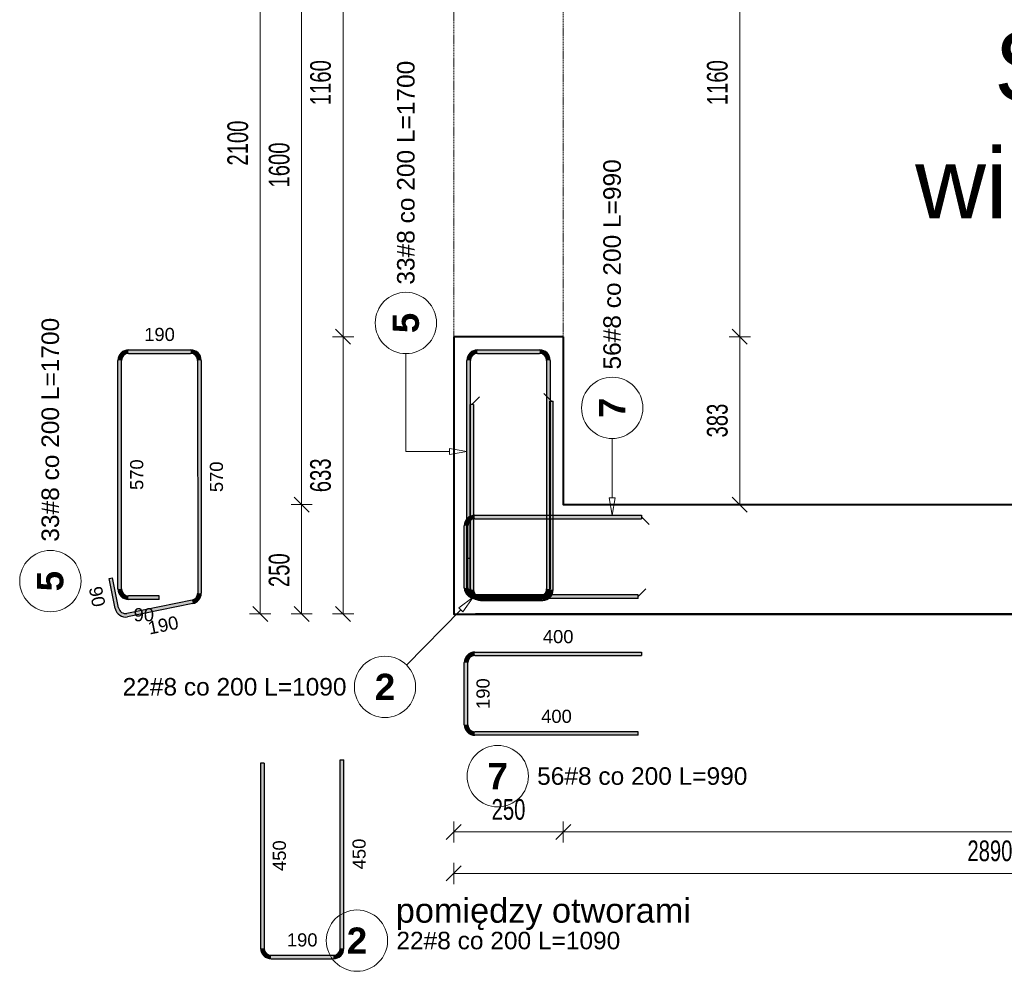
# Model space of a CAD drawing. Extents: x -1474 to 455485, y -109057 to 75879.
# Tile 17 of 22: x 419743 to 421990, y -93866 to -91693. Entities that reach past the tile are written whole.
import ezdxf

# ---------------------------------------------------------------- set-up
doc = ezdxf.new("R2010")
doc.units = 0
doc.header["$LTSCALE"] = 10
doc.header["$MEASUREMENT"] = 0
doc.linetypes.add('HIDDEN', pattern=[0.375, 0.25, -0.125])
for name, color, linetype, lineweight in [('P-Linia1', 3, 'Continuous', 40), ('P-Opis', 1, 'Continuous', 18), ('P-Przerywana', 13, 'HIDDEN', 9), ('P-Wymiar', 254, 'Continuous', 9), ('P-Ściana żelbetowa', 50, 'Continuous', 25)]:
    doc.layers.add(name, color=color, linetype=linetype, lineweight=lineweight)
for name, color, linetype in [('RCAD_kształt pręta', 7, 'Continuous'), ('RCAD_opis kształtu pręta', 7, 'Continuous'), ('RCAD_pręt wyrzucony', 130, 'Continuous')]:
    doc.layers.add(name, color=color, linetype=linetype)
doc.styles.add('_Fd Opis', font='arial.ttf')
doc.styles.add('ROMANS', font='arial.ttf', dxfattribs={"width": 0.7})
doc.styles.add('style1', font='arial.ttf')
doc.styles.add('style3', font='arialbd.ttf')
doc.dimstyles.new('A25', dxfattribs={"dimscale": 27, "dimtxt": 1.75, "dimasz": 0.05, "dimexe": 0, "dimexo": 0, "dimgap": 1, "dimtad": 1, "dimdec": 4, "dimrnd": 1, "dimdsep": 46, "dimtxsty": 'ROMANS', "dimblk": '[[[[[[[[', "dimcen": 2, "dimdle": 2, "dimse1": 1, "dimse2": 1, "dimclrd": 256, "dimclrt": 1, "dimadec": 0, "dimazin": 0, "dimtfac": 1, "dimtdec": 4, "dimtix": 1, "dimtmove": 2, "dimatfit": 3, "dimldrblk": '[[[[[[[[', "dimfxl": 0, "dimtvp": 0.6, "dimtolj": 1, "dimlwd": -1, "dimarcsym": 0})

# ---------------------------------------------------------------- blocks, each defined once
blk = doc.blocks.new('[[[[[[[[')
at = {"layer": 'P-Wymiar'}
for p, q in [((0, 18), (0, -18)), ((-12.7, -12.7), (12.7, 12.7)), ((0, 0), (-4.6, 0))]:
    blk.add_line(p, q, dxfattribs=at)
blk = doc.blocks.new('*D176')
at = {"layer": 'Defpoints', "color": 0, "transparency": 16777216}
for p in [(420733.6, -93050.1), (423623.6, -93050), (423623.6, -93642.2)]:
    blk.add_point(p, dxfattribs=at)
at = {"layer": 'P-Wymiar', "transparency": 16777216}
blk.add_line((420735, -93642.2), (423622.3, -93642.2), dxfattribs=at)
at = {"layer": 'P-Wymiar', "transparency": 16777216, "xscale": 1.35, "yscale": 1.35, "zscale": 1.35, "rotation": 180}
blk.add_blockref('[[[[[[[[', (420733.6, -93642.2), dxfattribs=at)
at = {"layer": 'P-Wymiar', "transparency": 16777216, "xscale": 1.35, "yscale": 1.35, "zscale": 1.35}
blk.add_blockref('[[[[[[[[', (423623.6, -93642.2), dxfattribs=at)
at = {"layer": 'P-Wymiar', "color": 1, "transparency": 16777216, "insert": (421957.6, -93591), "char_height": 47.25, "attachment_point": 5, "style": 'ROMANS'}
blk.add_mtext('\\A1;2890', dxfattribs=at)
blk = doc.blocks.new('*D177')
at = {"layer": 'Defpoints', "color": 0, "transparency": 16777216}
for p in [(420733.6, -92200), (420983.6, -92200), (420983.6, -93547.7)]:
    blk.add_point(p, dxfattribs=at)
at = {"layer": 'P-Wymiar', "transparency": 16777216}
blk.add_line((420735, -93547.7), (420982.3, -93547.7), dxfattribs=at)
at = {"layer": 'P-Wymiar', "transparency": 16777216, "xscale": 1.35, "yscale": 1.35, "zscale": 1.35, "rotation": 180}
blk.add_blockref('[[[[[[[[', (420733.6, -93547.7), dxfattribs=at)
at = {"layer": 'P-Wymiar', "transparency": 16777216, "xscale": 1.35, "yscale": 1.35, "zscale": 1.35}
blk.add_blockref('[[[[[[[[', (420983.6, -93547.7), dxfattribs=at)
at = {"layer": 'P-Wymiar', "color": 1, "transparency": 16777216, "insert": (420858.6, -93496.5), "char_height": 47.25, "attachment_point": 5, "style": 'ROMANS'}
blk.add_mtext('\\A1;250', dxfattribs=at)
blk = doc.blocks.new('*D178')
at = {"layer": 'Defpoints', "color": 0, "transparency": 16777216}
for p in [(420983.6, -92200), (423423.6, -92385), (423423.6, -93547.7)]:
    blk.add_point(p, dxfattribs=at)
at = {"layer": 'P-Wymiar', "transparency": 16777216}
blk.add_line((420985, -93547.7), (423422.3, -93547.7), dxfattribs=at)
at = {"layer": 'P-Wymiar', "transparency": 16777216, "xscale": 1.35, "yscale": 1.35, "zscale": 1.35, "rotation": 180}
blk.add_blockref('[[[[[[[[', (420983.6, -93547.7), dxfattribs=at)
at = {"layer": 'P-Wymiar', "transparency": 16777216, "xscale": 1.35, "yscale": 1.35, "zscale": 1.35}
blk.add_blockref('[[[[[[[[', (423423.6, -93547.7), dxfattribs=at)
at = {"layer": 'P-Wymiar', "color": 1, "transparency": 16777216, "insert": (422203.6, -93496.5), "char_height": 47.25, "attachment_point": 5, "style": 'ROMANS'}
blk.add_mtext('\\A1;2440', dxfattribs=at)
blk = doc.blocks.new('*D180')
at = {"layer": 'Defpoints', "color": 0, "transparency": 16777216}
for p in [(420480.9, -92417), (420733.6, -92417), (420733.6, -93050)]:
    blk.add_point(p, dxfattribs=at)
at = {"layer": 'P-Wymiar', "transparency": 16777216}
blk.add_line((420480.9, -93048.7), (420480.9, -92418.4), dxfattribs=at)
at = {"layer": 'P-Wymiar', "transparency": 16777216, "xscale": 1.35, "yscale": 1.35, "zscale": 1.35}
for p, rotation in [((420480.9, -92417), 90), ((420480.9, -93050), 270)]:
    blk.add_blockref('[[[[[[[[', p, dxfattribs=dict(at, rotation=rotation))
at = {"layer": 'P-Wymiar', "color": 1, "transparency": 16777216, "insert": (420429.7, -92733.5), "char_height": 47.25, "attachment_point": 5, "rotation": 90, "style": 'ROMANS'}
blk.add_mtext('\\A1;633', dxfattribs=at)
blk = doc.blocks.new('*D181')
at = {"layer": 'Defpoints', "color": 0, "transparency": 16777216}
for p in [(420480.9, -91257), (420733.6, -91257), (420733.6, -92417)]:
    blk.add_point(p, dxfattribs=at)
at = {"layer": 'P-Wymiar', "transparency": 16777216}
blk.add_line((420480.9, -92415.7), (420480.9, -91258.4), dxfattribs=at)
at = {"layer": 'P-Wymiar', "transparency": 16777216, "xscale": 1.35, "yscale": 1.35, "zscale": 1.35}
for p, rotation in [((420480.9, -91257), 90), ((420480.9, -92417), 270)]:
    blk.add_blockref('[[[[[[[[', p, dxfattribs=dict(at, rotation=rotation))
at = {"layer": 'P-Wymiar', "color": 1, "transparency": 16777216, "insert": (420429.7, -91837), "char_height": 47.25, "attachment_point": 5, "rotation": 90, "style": 'ROMANS'}
blk.add_mtext('\\A1;1160', dxfattribs=at)
blk = doc.blocks.new('*D183')
at = {"layer": 'Defpoints', "color": 0, "transparency": 16777216}
for p in [(420291.9, -90950), (420733.6, -90950), (420733.6, -93050)]:
    blk.add_point(p, dxfattribs=at)
at = {"layer": 'P-Wymiar', "transparency": 16777216}
blk.add_line((420291.9, -93048.7), (420291.9, -90951.4), dxfattribs=at)
at = {"layer": 'P-Wymiar', "transparency": 16777216, "xscale": 1.35, "yscale": 1.35, "zscale": 1.35}
for p, rotation in [((420291.9, -90950), 90), ((420291.9, -93050), 270)]:
    blk.add_blockref('[[[[[[[[', p, dxfattribs=dict(at, rotation=rotation))
at = {"layer": 'P-Wymiar', "color": 1, "transparency": 16777216, "insert": (420240.7, -91975), "char_height": 47.25, "attachment_point": 5, "rotation": 90, "style": 'ROMANS'}
blk.add_mtext('\\A1;2100', dxfattribs=at)
blk = doc.blocks.new('*D184')
at = {"layer": 'Defpoints', "color": 0, "transparency": 16777216}
for p in [(420386.4, -92800.1), (421257.7, -92800.1), (421257.7, -93050)]:
    blk.add_point(p, dxfattribs=at)
at = {"layer": 'P-Wymiar', "transparency": 16777216}
blk.add_line((420386.4, -93048.7), (420386.4, -92801.4), dxfattribs=at)
at = {"layer": 'P-Wymiar', "transparency": 16777216, "xscale": 1.35, "yscale": 1.35, "zscale": 1.35}
for p, rotation in [((420386.4, -92800.1), 90), ((420386.4, -93050), 270)]:
    blk.add_blockref('[[[[[[[[', p, dxfattribs=dict(at, rotation=rotation))
at = {"layer": 'P-Wymiar', "color": 1, "transparency": 16777216, "insert": (420335.2, -92950), "char_height": 47.25, "attachment_point": 5, "rotation": 90, "style": 'ROMANS'}
blk.add_mtext('\\A1;250', dxfattribs=at)
blk = doc.blocks.new('*D185')
at = {"layer": 'Defpoints', "color": 0, "transparency": 16777216}
for p in [(420386.4, -91200), (421174.9, -91200), (421257.7, -92800.1)]:
    blk.add_point(p, dxfattribs=at)
at = {"layer": 'P-Wymiar', "transparency": 16777216}
blk.add_line((420386.4, -92798.7), (420386.4, -91201.4), dxfattribs=at)
at = {"layer": 'P-Wymiar', "transparency": 16777216, "xscale": 1.35, "yscale": 1.35, "zscale": 1.35}
for p, rotation in [((420386.4, -91200), 90), ((420386.4, -92800.1), 270)]:
    blk.add_blockref('[[[[[[[[', p, dxfattribs=dict(at, rotation=rotation))
at = {"layer": 'P-Wymiar', "color": 1, "transparency": 16777216, "insert": (420335.2, -92025), "char_height": 47.25, "attachment_point": 5, "rotation": 90, "style": 'ROMANS'}
blk.add_mtext('\\A1;1600', dxfattribs=at)
blk = doc.blocks.new('*D187')
at = {"layer": 'Defpoints', "color": 0, "transparency": 16777216}
for p in [(420833.6, -92417), (421386.6, -92417), (421037.7, -92800.1)]:
    blk.add_point(p, dxfattribs=at)
at = {"layer": 'P-Wymiar', "transparency": 16777216}
blk.add_line((421386.6, -92798.7), (421386.6, -92418.4), dxfattribs=at)
at = {"layer": 'P-Wymiar', "transparency": 16777216, "xscale": 1.35, "yscale": 1.35, "zscale": 1.35}
for p, rotation in [((421386.6, -92417), 90), ((421386.6, -92800.1), 270)]:
    blk.add_blockref('[[[[[[[[', p, dxfattribs=dict(at, rotation=rotation))
at = {"layer": 'P-Wymiar', "color": 1, "transparency": 16777216, "insert": (421335.5, -92608.5), "char_height": 47.25, "attachment_point": 5, "rotation": 90, "style": 'ROMANS'}
blk.add_mtext('\\A1;383', dxfattribs=at)
blk = doc.blocks.new('*D188')
at = {"layer": 'Defpoints', "color": 0, "transparency": 16777216}
for p in [(420833.6, -91257), (421386.6, -91257), (420833.6, -92417)]:
    blk.add_point(p, dxfattribs=at)
at = {"layer": 'P-Wymiar', "transparency": 16777216}
blk.add_line((421386.6, -92415.7), (421386.6, -91258.4), dxfattribs=at)
at = {"layer": 'P-Wymiar', "transparency": 16777216, "xscale": 1.35, "yscale": 1.35, "zscale": 1.35}
for p, rotation in [((421386.6, -91257), 90), ((421386.6, -92417), 270)]:
    blk.add_blockref('[[[[[[[[', p, dxfattribs=dict(at, rotation=rotation))
at = {"layer": 'P-Wymiar', "color": 1, "transparency": 16777216, "insert": (421335.5, -91837), "char_height": 47.25, "attachment_point": 5, "rotation": 90, "style": 'ROMANS'}
blk.add_mtext('\\A1;1160', dxfattribs=at)

msp = doc.modelspace()

# ---------------------------------------------------------------- hatches: boundary and pattern name
at = {"layer": 'RCAD_kształt pręta'}
h = msp.add_hatch(color=4, dxfattribs=at)
edge = h.paths.add_edge_path(flags=0)
edge.add_line((420787.67622, -92447.01408), (420787.67622, -92455.01408))
edge.add_arc((420787.67622, -92471.01408), 16, 90, 180)
edge.add_line((420771.67622, -92471.01408), (420763.67622, -92471.01408))
edge.add_arc((420787.67622, -92471.01408), 24, 450, 540, ccw=False)
for points in [[(420787.67622, -92455.01408), (420787.67622, -92447.01408), (420929.63686, -92447.01408), (420929.63686, -92455.01408)], [(420771.67622, -92992.89621), (420763.67622, -92992.89621), (420763.67622, -92471.01408), (420771.67622, -92471.01408)], [(420945.63686, -92471.01299), (420953.63686, -92471.01244), (420953.67253, -92992.89457), (420945.67253, -92992.89512)], [(420770.59814, -92571.9254), (420778.59814, -92571.9254), (420778.59814, -92994.86735), (420770.59814, -92994.86735)], [(420960.59814, -92994.86735), (420952.59814, -92994.86735), (420952.59814, -92564.25016), (420960.59814, -92564.25016)], [(420781.66536, -92832.48122), (420781.66536, -92824.48122), (421162.28256, -92824.48122), (421162.28256, -92832.48122)], [(420765.66536, -92990.43174), (420757.66536, -92990.43174), (420757.66536, -92848.48122), (420765.66536, -92848.48122)], [(420771.67622, -92992.89621), (420763.67622, -92992.89621), (420763.67622, -92922.89621), (420771.67622, -92922.89621)], [(421154.60732, -93006.43174), (421154.60732, -93014.43174), (420781.66536, -93014.43174), (420781.66536, -93006.43174)], [(420857.67622, -93008.89621), (420857.67622, -93016.89621), (420787.67622, -93016.89621), (420787.67622, -93008.89621)], [(420929.67253, -93008.89621), (420929.67253, -93016.89621), (420787.67622, -93016.89621), (420787.67622, -93008.89621)], [(420794.59814, -93018.86735), (420794.59814, -93010.86735), (420936.59814, -93010.86735), (420936.59814, -93018.86735)]]:
    msp.add_hatch(color=4, dxfattribs=at).paths.add_polyline_path(points, flags=0)
h = msp.add_hatch(color=4, dxfattribs=at)
edge = h.paths.add_edge_path(flags=0)
edge.add_line((420953.63686, -92471.01244), (420945.63686, -92471.01299))
edge.add_arc((420929.63686, -92471.01408), 16, 0.00391558, 90)
edge.add_line((420929.63686, -92455.01408), (420929.63686, -92447.01408))
edge.add_arc((420929.63686, -92471.01408), 24, 360.00391558, 450, ccw=False)
h = msp.add_hatch(color=4, dxfattribs=at)
edge = h.paths.add_edge_path(flags=0)
edge.add_line((420781.66536, -92824.48122), (420781.66536, -92832.48122))
edge.add_arc((420781.66536, -92848.48122), 16, 90, 180)
edge.add_line((420765.66536, -92848.48122), (420757.66536, -92848.48122))
edge.add_arc((420781.66536, -92848.48122), 24, 450, 540, ccw=False)
h = msp.add_hatch(color=4, dxfattribs=at)
edge = h.paths.add_edge_path(flags=0)
edge.add_line((420757.66536, -92990.43174), (420765.66536, -92990.43174))
edge.add_arc((420781.66536, -92990.43174), 16, -180, -90)
edge.add_line((420781.66536, -93006.43174), (420781.66536, -93014.43174))
edge.add_arc((420781.66536, -92990.43174), 24, 540, 630, ccw=False)
h = msp.add_hatch(color=4, dxfattribs=at)
edge = h.paths.add_edge_path(flags=0)
edge.add_line((420763.67622, -92992.89621), (420771.67622, -92992.89621))
edge.add_arc((420787.67622, -92992.89621), 16, -180, -90)
edge.add_line((420787.67622, -93008.89621), (420787.67622, -93016.89621))
edge.add_arc((420787.67622, -92992.89621), 24, 540, 630, ccw=False)
h = msp.add_hatch(color=4, dxfattribs=at)
edge = h.paths.add_edge_path(flags=0)
edge.add_line((420763.67622, -92992.89621), (420771.67622, -92992.89621))
edge.add_arc((420787.67622, -92992.89621), 16, -180, -90)
edge.add_line((420787.67622, -93008.89621), (420787.67622, -93016.89621))
edge.add_arc((420787.67622, -92992.89621), 24, 540, 630, ccw=False)
h = msp.add_hatch(color=4, dxfattribs=at)
edge = h.paths.add_edge_path(flags=0)
edge.add_line((420770.59814, -92994.86735), (420778.59814, -92994.86735))
edge.add_arc((420794.59814, -92994.86735), 16, -180, -90)
edge.add_line((420794.59814, -93010.86735), (420794.59814, -93018.86735))
edge.add_arc((420794.59814, -92994.86735), 24, 540, 630, ccw=False)
h = msp.add_hatch(color=4, dxfattribs=at)
edge = h.paths.add_edge_path(flags=0)
edge.add_line((420929.67253, -93016.89621), (420929.67253, -93008.89621))
edge.add_arc((420929.67253, -92992.89621), 16, -90, 0.00391558)
edge.add_line((420945.67253, -92992.89512), (420953.67253, -92992.89457))
edge.add_arc((420929.67253, -92992.89621), 24, 270, 360.00391558, ccw=False)
h = msp.add_hatch(color=4, dxfattribs=at)
edge = h.paths.add_edge_path(flags=0)
edge.add_line((420936.59814, -93018.86735), (420936.59814, -93010.86735))
edge.add_arc((420936.59814, -92994.86735), 16, -90, 0)
edge.add_line((420952.59814, -92994.86735), (420960.59814, -92994.86735))
edge.add_arc((420936.59814, -92994.86735), 24, 270, 360, ccw=False)
at = {"layer": 'RCAD_pręt wyrzucony'}
h = msp.add_hatch(color=4, dxfattribs=at)
edge = h.paths.add_edge_path(flags=0)
edge.add_line((419991.02169, -92447.01408), (419991.02169, -92455.01408))
edge.add_arc((419991.02169, -92471.01408), 16, 90, 180)
edge.add_line((419975.02169, -92471.01408), (419967.02169, -92471.01408))
edge.add_arc((419991.02169, -92471.01408), 24, 450, 540, ccw=False)
for points in [[(419991.02169, -92455.01408), (419991.02169, -92447.01408), (420132.98233, -92447.01408), (420132.98233, -92455.01408)], [(419975.02169, -92992.89621), (419967.02169, -92992.89621), (419967.02169, -92471.01408), (419975.02169, -92471.01408)], [(420148.98233, -92471.01299), (420156.98233, -92471.01244), (420157.01867, -93002.74323), (420149.01867, -93002.74377)], [(419968.51943, -93036.09052), (419960.6789, -93037.67987), (419946.77204, -92969.07521), (419954.61258, -92967.48585)], [(420061.02169, -93008.89621), (420061.02169, -93016.89621), (419991.02169, -93016.89621), (419991.02169, -93008.89621)], [(420136.19738, -93018.42593), (420137.78673, -93026.26647), (419988.96856, -93056.4334), (419987.3792, -93048.59287)], [(420781.66536, -93144.86225), (420781.66536, -93136.86225), (421162.28256, -93136.86225), (421162.28256, -93144.86225)], [(420765.66536, -93302.81277), (420757.66536, -93302.81277), (420757.66536, -93160.86225), (420765.66536, -93160.86225)], [(421154.60732, -93318.81277), (421154.60732, -93326.81277), (420781.66536, -93326.81277), (420781.66536, -93318.81277)], [(420292.68473, -93390.2975), (420300.68473, -93390.2975), (420300.68473, -93813.23945), (420292.68473, -93813.23945)], [(420482.68473, -93813.23945), (420474.68473, -93813.23945), (420474.68473, -93382.62226), (420482.68473, -93382.62226)], [(420316.68473, -93837.23945), (420316.68473, -93829.23945), (420458.68473, -93829.23945), (420458.68473, -93837.23945)]]:
    msp.add_hatch(color=4, dxfattribs=at).paths.add_polyline_path(points, flags=0)
h = msp.add_hatch(color=4, dxfattribs=at)
edge = h.paths.add_edge_path(flags=0)
edge.add_line((420156.98233, -92471.01244), (420148.98233, -92471.01299))
edge.add_arc((420132.98233, -92471.01408), 16, 0.00391558, 90)
edge.add_line((420132.98233, -92455.01408), (420132.98233, -92447.01408))
edge.add_arc((420132.98233, -92471.01408), 24, 360.00391558, 450, ccw=False)
h = msp.add_hatch(color=4, dxfattribs=at)
edge = h.paths.add_edge_path(flags=0)
edge.add_line((419967.02169, -92992.89621), (419975.02169, -92992.89621))
edge.add_arc((419991.02169, -92992.89621), 16, -180, -90)
edge.add_line((419991.02169, -93008.89621), (419991.02169, -93016.89621))
edge.add_arc((419991.02169, -92992.89621), 24, 540, 630, ccw=False)
h = msp.add_hatch(color=4, dxfattribs=at)
edge = h.paths.add_edge_path(flags=0)
edge.add_line((420137.78673, -93026.26647), (420136.19738, -93018.42593))
edge.add_arc((420133.01867, -93002.74487), 16, -78.5408441, 0.00391558)
edge.add_line((420149.01867, -93002.74377), (420157.01867, -93002.74323))
edge.add_arc((420133.01867, -93002.74487), 24, 281.4591559, 360.00391558, ccw=False)
h = msp.add_hatch(color=4, dxfattribs=at)
edge = h.paths.add_edge_path(flags=0)
edge.add_line((419960.6789, -93037.67987), (419968.51943, -93036.09052))
edge.add_arc((419984.20049, -93032.91181), 16, -168.5408441, -78.5408441)
edge.add_line((419987.3792, -93048.59287), (419988.96856, -93056.4334))
edge.add_arc((419984.20049, -93032.91181), 24, 191.4591559, 281.4591559, ccw=False)
h = msp.add_hatch(color=4, dxfattribs=at)
edge = h.paths.add_edge_path(flags=0)
edge.add_line((420781.66536, -93136.86225), (420781.66536, -93144.86225))
edge.add_arc((420781.66536, -93160.86225), 16, 90, 180)
edge.add_line((420765.66536, -93160.86225), (420757.66536, -93160.86225))
edge.add_arc((420781.66536, -93160.86225), 24, 450, 540, ccw=False)
h = msp.add_hatch(color=4, dxfattribs=at)
edge = h.paths.add_edge_path(flags=0)
edge.add_line((420757.66536, -93302.81277), (420765.66536, -93302.81277))
edge.add_arc((420781.66536, -93302.81277), 16, -180, -90)
edge.add_line((420781.66536, -93318.81277), (420781.66536, -93326.81277))
edge.add_arc((420781.66536, -93302.81277), 24, 540, 630, ccw=False)
h = msp.add_hatch(color=4, dxfattribs=at)
edge = h.paths.add_edge_path(flags=0)
edge.add_line((420292.68473, -93813.23945), (420300.68473, -93813.23945))
edge.add_arc((420316.68473, -93813.23945), 16, -180, -90)
edge.add_line((420316.68473, -93829.23945), (420316.68473, -93837.23945))
edge.add_arc((420316.68473, -93813.23945), 24, 540, 630, ccw=False)
h = msp.add_hatch(color=4, dxfattribs=at)
edge = h.paths.add_edge_path(flags=0)
edge.add_line((420458.68473, -93837.23945), (420458.68473, -93829.23945))
edge.add_arc((420458.68473, -93813.23945), 16, -90, 0)
edge.add_line((420474.68473, -93813.23945), (420482.68473, -93813.23945))
edge.add_arc((420458.68473, -93813.23945), 24, 270, 360, ccw=False)

# ---------------------------------------------------------------- linework, layer by layer
at = {"layer": 'P-Linia1'}
for points in [[(420733.63317, -92417.01408), (420733.63317, -93050.06937), (423623.65621, -93050.06937), (423623.65621, -91200.0197)], [(420983.63317, -92417.01408), (420983.63317, -92800.06937), (423423.63317, -92800.06937), (423423.63317, -91200.01398), (420983.63317, -91200.01398), (420983.63317, -91257.01408)], [(420983.63317, -92417.01408), (420733.63317, -92417.01408)]]:
    msp.add_lwpolyline(points, dxfattribs=at)
at = {"layer": 'P-Przerywana'}
msp.add_lwpolyline([(420733.63317, -92417.01408), (420733.63317, -91257.01408), (420983.63317, -91257.01408), (420983.63317, -92417.01408)], close=True, dxfattribs=at)
msp.add_lwpolyline([(420733.63317, -92417.01408), (420733.63317, -91257.01408), (420983.63317, -91257.01408), (420983.63317, -92417.01408)], close=True, dxfattribs=at)
at = {"layer": 'P-Ściana żelbetowa'}
for p, q in [((420983.63317, -92417.01408), (420733.63317, -92417.01408)), ((420983.63317, -92417.01408), (420983.63317, -92800.06346)), ((423423.64793, -92800.07055), (420983.63317, -92800.06346)), ((423623.64793, -93050.02107), (420783.63317, -93050.01398))]:
    msp.add_line(p, q, dxfattribs=at)
msp.add_lwpolyline([(420733.63317, -92417.01408), (420733.63317, -93050.01398)], dxfattribs=at)
at = {"layer": 'RCAD_kształt pręta', "color": 4}
for p, q in [((420787.67622, -92447.01408), (420929.63686, -92447.01408)), ((420763.67622, -92992.89621), (420763.67622, -92471.01408)), ((420771.67622, -92992.89621), (420771.67622, -92471.01408)), ((420787.67622, -92455.01408), (420929.63686, -92455.01408)), ((420945.63686, -92471.01299), (420945.67253, -92992.89512)), ((420953.63686, -92471.01244), (420953.67253, -92992.89457)), ((420770.59814, -92571.9254), (420770.59814, -92994.86735)), ((420778.59814, -92571.9254), (420770.59814, -92571.9254)), ((420778.59814, -92571.9254), (420778.59814, -92994.86735)), ((420952.59814, -92994.86735), (420952.59814, -92564.25016)), ((420952.59814, -92564.25016), (420960.59814, -92564.25016)), ((420960.59814, -92994.86735), (420960.59814, -92564.25016)), ((420781.66536, -92824.48122), (421162.28256, -92824.48122)), ((421162.28256, -92824.48122), (421162.28256, -92832.48122)), ((420757.66536, -92990.43174), (420757.66536, -92848.48122)), ((420765.66536, -92990.43174), (420765.66536, -92848.48122)), ((420781.66536, -92832.48122), (421162.28256, -92832.48122)), ((420763.67622, -92992.89621), (420763.67622, -92922.89621)), ((420763.67622, -92922.89621), (420771.67622, -92922.89621)), ((420771.67622, -92992.89621), (420771.67622, -92922.89621)), ((421154.60732, -93006.43174), (420781.66536, -93006.43174)), ((420857.67622, -93008.89621), (420787.67622, -93008.89621)), ((420929.67253, -93008.89621), (420787.67622, -93008.89621)), ((420794.59814, -93010.86735), (420936.59814, -93010.86735)), ((420857.67622, -93016.89621), (420857.67622, -93008.89621)), ((421154.60732, -93014.43174), (421154.60732, -93006.43174)), ((421154.60732, -93014.43174), (420781.66536, -93014.43174)), ((420857.67622, -93016.89621), (420787.67622, -93016.89621)), ((420929.67253, -93016.89621), (420787.67622, -93016.89621)), ((420794.59814, -93018.86735), (420936.59814, -93018.86735))]:
    msp.add_line(p, q, dxfattribs=at)
at = {"layer": 'RCAD_kształt pręta', "color": 2, "lineweight": 5}
for p, q in [((420774.59814, -92571.9254), (420792.09814, -92554.4254)), ((420956.59814, -92564.25016), (420939.09814, -92546.75016)), ((421162.28256, -92828.48122), (421179.78256, -92845.98122)), ((421154.60732, -93010.43174), (421172.10732, -92992.93174))]:
    msp.add_line(p, q, dxfattribs=at)
at = {"layer": 'RCAD_kształt pręta', "color": 4}
for centre, radius, start, end in [((420787.67622, -92471.01408), 24, 90, 180), ((420929.63686, -92471.01408), 24, 0.00391558, 90), ((420787.67622, -92471.01408), 16, 90, 180), ((420929.63686, -92471.01408), 16, 0.00391558, 90), ((420781.66536, -92848.48122), 24, 90, 180), ((420781.66536, -92848.48122), 16, 90, 180), ((420781.66536, -92990.43174), 24, 180, 270), ((420787.67622, -92992.89621), 24, 180, 270), ((420787.67622, -92992.89621), 24, 180, 270), ((420781.66536, -92990.43174), 16, 180, 270), ((420794.59814, -92994.86735), 24, 180, 270), ((420787.67622, -92992.89621), 16, 180, 270), ((420787.67622, -92992.89621), 16, 180, 270), ((420794.59814, -92994.86735), 16, 180, 270), ((420929.67253, -92992.89621), 24, 270, 0.00391558), ((420929.67253, -92992.89621), 16, 270, 0.00391558), ((420936.59814, -92994.86735), 16, 270, 360), ((420936.59814, -92994.86735), 24, 270, 0)]:
    msp.add_arc(centre, radius, start, end, dxfattribs=at)
at = {"layer": 'RCAD_opis kształtu pręta', "color": 8, "lineweight": 0}
for p, q in [((420624.44228, -92679.21143), (420624.44228, -92455.65229)), ((421095.28359, -92649.45726), (421095.28359, -92784.48122)), ((420723.67622, -92672.54476), (420763.67622, -92679.21143)), ((420723.67622, -92672.54476), (420723.67622, -92685.8781)), ((420624.44228, -92679.21143), (420723.67622, -92679.21143)), ((420763.67622, -92679.21143), (420723.67622, -92685.8781)), ((421095.28359, -92824.48122), (421088.61692, -92784.48122)), ((421101.95025, -92784.48122), (421088.61692, -92784.48122)), ((421101.95025, -92784.48122), (421095.28359, -92824.48122)), ((420744.96416, -93035.81748), (420777.76764, -93011.97683)), ((420777.76764, -93011.97683), (420754.46943, -93045.16776)), ((420625.74363, -93166.52068), (420749.7168, -93040.49262)), ((420744.96416, -93035.81748), (420754.46943, -93045.16776))]:
    msp.add_line(p, q, dxfattribs=at)
for centre in [(420624.44228, -92385.65229), (421095.28359, -92579.45726), (420576.65466, -93216.42331)]:
    msp.add_circle(centre, 70, dxfattribs=at)
at = {"layer": 'RCAD_pręt wyrzucony', "color": 4}
for p, q in [((419991.02169, -92447.01408), (420132.98233, -92447.01408)), ((419967.02169, -92992.89621), (419967.02169, -92471.01408)), ((419975.02169, -92992.89621), (419975.02169, -92471.01408)), ((419991.02169, -92455.01408), (420132.98233, -92455.01408)), ((420148.98233, -92471.01299), (420149.01867, -93002.74377)), ((420156.98233, -92471.01244), (420157.01867, -93002.74323)), ((419946.77204, -92969.07521), (419954.61258, -92967.48585)), ((419960.6789, -93037.67987), (419946.77204, -92969.07521)), ((419968.51943, -93036.09052), (419954.61258, -92967.48585)), ((420061.02169, -93008.89621), (419991.02169, -93008.89621)), ((420061.02169, -93016.89621), (420061.02169, -93008.89621)), ((420136.19738, -93018.42593), (419987.3792, -93048.59287)), ((420137.78673, -93026.26647), (419988.96856, -93056.4334)), ((420061.02169, -93016.89621), (419991.02169, -93016.89621)), ((420781.66536, -93136.86225), (421162.28256, -93136.86225)), ((420781.66536, -93144.86225), (421162.28256, -93144.86225)), ((421162.28256, -93136.86225), (421162.28256, -93144.86225)), ((420757.66536, -93302.81277), (420757.66536, -93160.86225)), ((420765.66536, -93302.81277), (420765.66536, -93160.86225)), ((421154.60732, -93318.81277), (420781.66536, -93318.81277)), ((421154.60732, -93326.81277), (421154.60732, -93318.81277)), ((421154.60732, -93326.81277), (420781.66536, -93326.81277)), ((420292.68473, -93390.2975), (420292.68473, -93813.23945)), ((420300.68473, -93390.2975), (420292.68473, -93390.2975)), ((420300.68473, -93390.2975), (420300.68473, -93813.23945)), ((420474.68473, -93813.23945), (420474.68473, -93382.62226)), ((420474.68473, -93382.62226), (420482.68473, -93382.62226)), ((420482.68473, -93813.23945), (420482.68473, -93382.62226)), ((420316.68473, -93829.23945), (420458.68473, -93829.23945)), ((420316.68473, -93837.23945), (420458.68473, -93837.23945))]:
    msp.add_line(p, q, dxfattribs=at)
at = {"layer": 'RCAD_pręt wyrzucony', "color": 8, "lineweight": 0}
for centre in [(419812.70873, -92974.99462), (420833.96358, -93420.26379), (420512.66917, -93795.76309)]:
    msp.add_circle(centre, 70, dxfattribs=at)
at = {"layer": 'RCAD_pręt wyrzucony', "color": 4}
for centre, radius, start, end in [((419991.02169, -92471.01408), 24, 90, 180), ((420132.98233, -92471.01408), 24, 0.00391558, 90), ((419991.02169, -92471.01408), 16, 90, 180), ((420132.98233, -92471.01408), 16, 0.00391558, 90), ((419991.02169, -92992.89621), 24, 180, 270), ((419991.02169, -92992.89621), 16, 180, 270), ((420133.01867, -93002.74487), 16, 281.4591559, 0.00391558), ((420133.01867, -93002.74487), 24, 281.4591559, 0.00391558), ((419984.20049, -93032.91181), 24, 191.4591559, 281.4591559), ((419984.20049, -93032.91181), 16, 191.4591559, 281.4591559), ((420781.66536, -93160.86225), 24, 90, 180), ((420781.66536, -93160.86225), 16, 90, 180), ((420781.66536, -93302.81277), 24, 180, 270), ((420781.66536, -93302.81277), 16, 180, 270), ((420316.68473, -93813.23945), 24, 180, 270), ((420316.68473, -93813.23945), 16, 180, 270), ((420458.68473, -93813.23945), 16, 270, 360), ((420458.68473, -93813.23945), 24, 270, 0)]:
    msp.add_arc(centre, radius, start, end, dxfattribs=at)

# ---------------------------------------------------------------- texts
at = {"layer": 'P-Linia1', "lineweight": 13, "insert": (422297.4816, -91957.15448), "char_height": 160, "attachment_point": 6, "rotation": 0.00000177, "style": '_Fd Opis'}
msp.add_mtext_dynamic_manual_height_columns('\\pxqc;Szyb windowy', width=163.7200261, gutter_width=50, heights=[0], dxfattribs=at)
at = {"layer": 'P-Opis', "insert": (420601.32865, -93735.23752), "char_height": 56, "attachment_point": 4, "style": '_Fd Opis'}
msp.add_mtext('pomiędzy otworami', dxfattribs=at)
at = {"layer": 'RCAD_opis kształtu pręta', "color": 1, "attachment_point": 5, "rotation": 90}
for s, insert, char_height, style in [('33#8 co 200 L=1700', (420624.44228, -92042.58271), 40, 'style1'), ('56#8 co 200 L=990', (421095.28359, -92251.91292), 40, 'style1'), ('5', (420624.44228, -92385.65229), 60, 'style3'), ('7', (421095.28359, -92579.45726), 60, 'style3')]:
    msp.add_mtext(s, dxfattribs=dict(at, insert=insert, char_height=char_height, style=style))
at = {"layer": 'RCAD_opis kształtu pręta', "color": 1, "attachment_point": 5}
for s, insert, char_height, style in [('22#8 co 200 L=1090', (420233.23038, -93216.42331), 40, 'style1'), ('2', (420576.65466, -93216.42331), 60, 'style3')]:
    msp.add_mtext(s, dxfattribs=dict(at, insert=insert, char_height=char_height, style=style))
at = {"layer": 'RCAD_pręt wyrzucony', "color": 2, "insert": (419812.70873, -92884.99462), "char_height": 40, "attachment_point": 4, "rotation": 90, "style": 'style1'}
msp.add_mtext('33#8 co 200 L=1700', dxfattribs=at)
at = {"layer": 'RCAD_pręt wyrzucony', "color": 1, "attachment_point": 5}
for s, insert, char_height, style in [('190', (420062.00201, -92412.01408), 30, 'style1'), ('90', (420026.02169, -93051.89621), 30, 'style1'), ('400', (420971.97396, -93101.86225), 30, 'style1'), ('400', (420968.13634, -93283.81277), 30, 'style1'), ('7', (420833.96358, -93420.26379), 60, 'style3'), ('190', (420387.68473, -93794.23945), 30, 'style1'), ('2', (420512.66917, -93795.76309), 60, 'style3')]:
    msp.add_mtext(s, dxfattribs=dict(at, insert=insert, char_height=char_height, style=style))
for s, insert, char_height, rotation, style in [('570', (420010.02169, -92731.95515), 30, 90, 'style1'), ('570', (420192.0005, -92736.87544), 30, 90.00391558, 'style1'), ('5', (419812.70873, -92974.99462), 60, 90, 'style3'), ('90', (419919.42314, -93010.33097), 30, 281.4591559, 'style1'), ('190', (420070.33107, -93075.65227), 30, 11.4591559, 'style1'), ('190', (420800.66536, -93231.83751), 30, 90, 'style1'), ('450', (420335.68473, -93601.76848), 30, 90, 'style1'), ('450', (420517.68473, -93597.93086), 30, 90, 'style1')]:
    msp.add_mtext(s, dxfattribs=dict(at, insert=insert, char_height=char_height, rotation=rotation, style=style))
at = {"layer": 'RCAD_pręt wyrzucony', "color": 2, "char_height": 40, "attachment_point": 4, "style": 'style1'}
for s, insert in [('56#8 co 200 L=990', (420923.96358, -93420.26379)), ('22#8 co 200 L=1090', (420602.66917, -93795.76309))]:
    msp.add_mtext(s, dxfattribs=dict(at, insert=insert))

# ---------------------------------------------------------------- dimensions: what is measured, and where the dimension line sits
at = {"layer": 'P-Wymiar'}
for base, p1, p2, angle, picture, middle in [((420291.86316, -90950.01398), (420733.63317, -93050.01398), (420733.63317, -90950.01398), 90, '*D183', (420291.86316, -91975.01398)), ((420386.36316, -91200.01398), (421257.72645, -92800.06346), (421174.92741, -91200.01398), 90, '*D185', (420386.36316, -92025.01398)), ((420386.36316, -92800.06346), (421257.72645, -93050.01398), (421257.72645, -92800.06346), 90, '*D184', (420386.36316, -92950.01398)), ((423623.64793, -93642.15018), (420733.63317, -93050.06937), (423623.64793, -93050.02107), 180, '*D176', (421957.63317, -93642.15018))]:
    dim = msp.add_linear_dim(base=base, p1=p1, p2=p2, angle=angle, dimstyle='A25', override={"dimtmove": 0}, dxfattribs=at)
    dim.commit()
    dim.dimension.update_dxf_attribs({"geometry": picture, "text_midpoint": middle, "dimtype": 160})
for base, p1, p2, angle, picture, middle in [((420480.86316, -91257.01408), (420733.63317, -92417.01408), (420733.63317, -91257.01408), 90, '*D181', (420429.73859, -91837.01408)), ((421386.60811, -91257.01408), (420833.63317, -92417.01408), (420833.63317, -91257.01408), 90, '*D188', (421335.48354, -91837.01408)), ((423423.64793, -93547.65018), (420983.63317, -92200.01398), (423423.64793, -92384.98972), 180, '*D178', (422203.64055, -93496.52561)), ((421386.60811, -92417.01408), (421037.65118, -92800.06346), (420833.63317, -92417.01408), 90, '*D187', (421335.46742, -92608.53877))]:
    dim = msp.add_linear_dim(base=base, p1=p1, p2=p2, angle=angle, dimstyle='A25', dxfattribs=at)
    dim.commit()
    dim.dimension.update_dxf_attribs({"geometry": picture, "text_midpoint": middle})
for base, p1, p2, angle, picture, middle in [((420983.63317, -93547.65018), (420733.63317, -92200.01398), (420983.63317, -92200.01398), 180, '*D177', (420858.63317, -93496.52561)), ((420480.86316, -92417.01408), (420733.63317, -93050.01398), (420733.63317, -92417.01408), 90, '*D180', (420429.72247, -92733.51403))]:
    dim = msp.add_linear_dim(base=base, p1=p1, p2=p2, angle=angle, dimstyle='A25', override={"dimtmove": 0}, dxfattribs=at)
    dim.commit()
    dim.dimension.update_dxf_attribs({"geometry": picture, "text_midpoint": middle})

doc.saveas('drawing.dxf')
